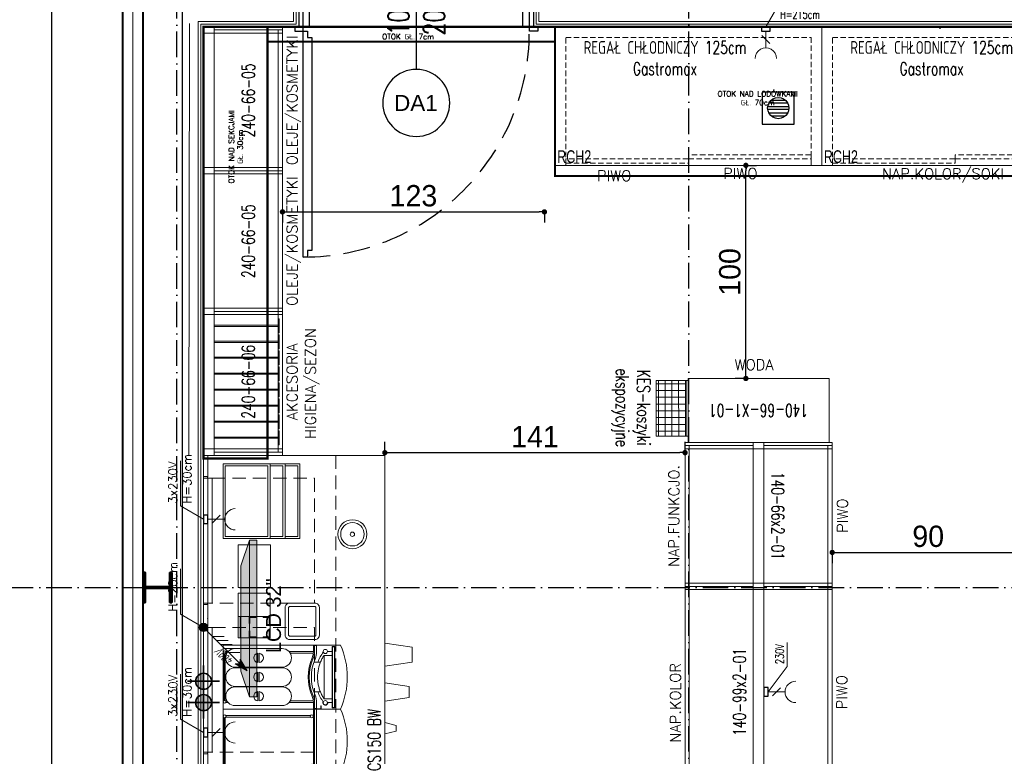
# Model space of a CAD drawing. Header units: metres. Extents: x 5541655 to 5588333, y 5589641 to 5627331.
# Tile 6 of 57: x 5584916 to 5585378, y 5625668 to 5626014. Entities that reach past the tile are written whole.
import ezdxf
from ezdxf.enums import TextEntityAlignment as Align

# ---------------------------------------------------------------- set-up
doc = ezdxf.new("R2010")
doc.units = ezdxf.units.M
doc.header["$MEASUREMENT"] = 0
doc.linetypes.add('ACAD_ISO10W100', pattern=[18, 12, -3, 0, -3])
doc.linetypes.add('DASHED', pattern=[19.05, 12.7, -6.35])
doc.layers.get('0').update_dxf_attribs({"linetype": 'CONTINUOUS', "lineweight": 18})
doc.layers.get('Defpoints').update_dxf_attribs({"linetype": 'CONTINUOUS'})
for name, color, linetype in [('2D- Siatka Modularna', 7, 'ACAD_ISO10W100'), ('Budowlane - Chodnik', 7, 'CONTINUOUS'), ('Budowlane - Sciany Wew', 7, 'CONTINUOUS'), ('Indeksy_urządzeń_gastronomicznych', 242, 'CONTINUOUS'), ('Otok zielony', 114, 'CONTINUOUS'), ('struktura', 7, 'CONTINUOUS'), ('Wyposazenie Wew - Urzadzenia Sanitarne', 6, 'CONTINUOUS'), ('znaczniki drzwi', 7, 'CONTINUOUS'), ('Ściany', 51, 'CONTINUOUS'), ('Ślusarka_okienna', 30, 'CONTINUOUS')]:
    doc.layers.add(name, color=color, linetype=linetype)
for name, color, linetype, lineweight in [('a___cienka___0.15', 10, 'CONTINUOUS', 15), ('a___ocieplenie', 214, 'BATTING', 5), ('CHLODNICTWO', 94, 'CONTINUOUS', 20), ('Instalacje elektryczne', 1, 'CONTINUOUS', 20), ('Instalacje Wod-Kan', 92, 'CONTINUOUS', 35), ('MDCP', 7, 'CONTINUOUS', 18), ('MEBLE PKN', 150, 'CONTINUOUS', 20), ('WYMIARY WEW', 251, 'CONTINUOUS', 13)]:
    doc.layers.add(name, color=color, linetype=linetype, lineweight=lineweight)
doc.layers.add('a___przekrojowa___0.5', color=7, linetype='CONTINUOUS', lineweight=50, true_color=0x000000)
doc.layers.add('Otok szary', color=7, linetype='CONTINUOUS', true_color=0x7d7d7d)
doc.styles.add('cebart', font='isocpeur.ttf', dxfattribs={"width": 0.7, "oblique": 15, "height": 10})
doc.styles.add('GENERATED_STYLE_2', font='arial.ttf')
doc.styles.add('JACEK_07', font='SIMPLEX.SHX', dxfattribs={"width": 0.7})
doc.styles.add('PL_D50', font='GOTHIC.TTF', dxfattribs={"height": 10})
doc.styles.add('RomanS', font='romans.shx')
doc.styles.get("Standard").update_dxf_attribs({"font": 'simplex.shx'})
doc.linetypes.add('BATTING', pattern='A,0.0001,-0.1,[134,ltypeshp.shx,S=0.1,R=0,X=-0.1,Y=0],-0.2,[134,ltypeshp.shx,S=0.1,R=180,X=0.1,Y=0],-0.1', length=0.4001)
doc.linetypes.add('ZIGZAG', pattern='A,0.0001,-0.2,[131,ltypeshp.shx,S=0.2,R=0,X=-0.2,Y=0],-0.4,[131,ltypeshp.shx,S=0.2,R=180,X=0.2,Y=0],-0.2', length=0.8001)
doc.dimstyles.new('PLANCO D50', dxfattribs={"dimscale": 0.5, "dimtxt": 10, "dimasz": 5, "dimexe": 10, "dimexo": 15, "dimgap": 5, "dimtad": 1, "dimdec": 0, "dimrnd": 0.5, "dimzin": 12, "dimtxsty": 'PL_D50', "dimblk": 'DOT', "dimcen": 1.25, "dimadec": 0, "dimazin": 0, "dimtfac": 1, "dimtdec": 0, "dimtmove": 1, "dimatfit": 3, "dimldrblk": 'DOT', "dimfxl": 10, "dimfxlon": 1, "dimarcsym": 0})

# ---------------------------------------------------------------- blocks, each defined once
blk = doc.blocks.new('kubki-z g góry')
for points in [[(6.17, 0), (4.79, -5.28), (3.48, -5.28), (2.17, -5.28), (0.79, 0)], [(24.71, 0), (23.02, -11.36), (20.47, -11.36), (17.93, -11.36), (16.24, 0)], [(43.44, 0), (41.52, -12.86), (37.98, -12.86), (34.44, -12.86), (32.52, 0)]]:
    blk.add_lwpolyline(points)
blk = doc.blocks.new('gn-230')
at = {"layer": 'Instalacje elektryczne'}
for p, q in [((-4, 0), (-19.8, 0)), ((-15.65, -3.75), (-8.15, 3.75))]:
    blk.add_line(p, q, dxfattribs=at)
at = {"layer": 'Instalacje elektryczne', "lineweight": 30}
blk.add_lwpolyline([(-4, -4), (0, -4), (0, 4), (-4, 4)], close=True, dxfattribs=at)
at = {"layer": 'Instalacje elektryczne'}
blk.add_arc((-29.8, 0), 10, 270, 90, dxfattribs=at)
blk = doc.blocks.new('Woda_zimna')
blk.add_hatch(color=256).paths.add_polyline_path([(0, 3.75, -0.414214), (3.75, 0), (-3.75, 0, -0.414214)])
for p, q in [((0, -7.5), (0, 7.5)), ((7.5, 0), (-7.5, 0))]:
    blk.add_line(p, q)
blk.add_circle((0, 0), 3.75)
blk = doc.blocks.new('Odplyw_wody')
blk.add_hatch(color=256).paths.add_polyline_path([(0, 3.75, -1), (0, -3.75, -1)])
for p, q in [((0, -7.5), (0, 7.5)), ((7.5, 0), (-7.5, 0))]:
    blk.add_line(p, q)
blk.add_circle((0, 0), 3.75)
blk = doc.blocks.new('K-400')
at = {"layer": 'Instalacje elektryczne'}
h = blk.add_hatch(color=256, dxfattribs=at)
h.paths.add_polyline_path([(34.29, 29.72), (40.76, 40.76), (33.87, 33.87)])
h.paths.add_polyline_path([(40.76, 40.76), (29.72, 34.29), (33.87, 33.87)])
blk.add_hatch(color=256, dxfattribs=at).paths.add_polyline_path([(3.96, 0, 1), (-3.96, 0, 1)])
for p, q in [((0, 0), (40.76, 40.76)), ((40.76, 40.76), (29.72, 34.29)), ((40.76, 40.76), (34.29, 29.72)), ((19.83, 30.44), (19.83, 19.83)), ((23.56, 34.17), (23.56, 23.56)), ((29.72, 34.29), (33.87, 33.87)), ((34.29, 29.72), (33.87, 33.87)), ((8.65, 19.26), (8.65, 8.65)), ((12.38, 22.99), (12.38, 12.38)), ((16.11, 26.71), (16.11, 16.11))]:
    blk.add_line(p, q, dxfattribs=at)
blk.add_circle((0, 0), 3.96, dxfattribs=at)
at = {"layer": 'Instalacje elektryczne', "style": 'cebart', "oblique": 15, "width": 0.7}
blk.add_text('400V', height=8, rotation=225, dxfattribs=at).set_placement((30.91, 28.38))
blk = doc.blocks.new('FRANKE Spectra VETRO S V')
for p, q in [((0, 0), (30, 0)), ((0, -423), (0, 0)), ((30, -1.3), (30, 0)), ((30, 0), (38, 0)), ((38, 0), (262, 0)), ((38, 0), (38, -1.3)), ((262, -1.3), (262, 0)), ((262, 0), (270, 0)), ((270, 0), (300, 0)), ((270, 0), (270, -1.3)), ((300, 0), (300, -423)), ((30, -23.8), (30, -12.7)), ((38, -12.7), (38, -17.9)), ((259.5, -4.5), (40.5, -4.5)), ((40.5, -9.5), (259.5, -9.5)), ((262, -17.9), (262, -12.7)), ((270, -12.7), (270, -23.8)), ((16, -276), (16, -56)), ((104, -56), (104, -276)), ((106, -276), (106, -56)), ((194, -56), (194, -276)), ((196, -276), (196, -56)), ((284, -56), (284, -276)), ((82.2, -162.5), (37.8, -162.5)), ((37.8, -169.5), (82.2, -169.5)), ((172.2, -162.5), (127.8, -162.5)), ((127.8, -169.5), (172.2, -169.5)), ((262.2, -162.5), (217.8, -162.5)), ((217.8, -169.5), (262.2, -169.5)), ((30, -423), (30, -308.2)), ((38, -314.1), (38, -422.6)), ((262, -422.6), (262, -314.1)), ((270, -308.2), (270, -423)), ((30, -423), (0, -423)), ((0, -550), (0, -423)), ((0.1, -457), (0.1, -426)), ((1.6, -426), (1.6, -457)), ((2, -438), (2, -428)), ((2, -428), (30, -428)), ((30, -438), (2, -438)), ((5, -424.5), (3.1, -424.5)), ((3.1, -458.5), (8.7, -458.5)), ((8.7, -460), (3.1, -460)), ((5, -428), (5, -423)), ((8.7, -458.5), (10.6, -458.5)), ((8.7, -458.5), (8.7, -460)), ((10.6, -460), (8.7, -460)), ((15.1, -458.5), (10.6, -458.5)), ((10.6, -460), (10.6, -458.5)), ((10.6, -460), (15.1, -460)), ((15.1, -460), (15.1, -458.5)), ((80, -456.2), (80, -425.1)), ((220, -425.1), (220, -456.2)), ((300, -423), (270, -423)), ((270, -428), (298, -428)), ((298, -438), (270, -438)), ((295, -423), (295, -428)), ((298, -428), (298, -438)), ((300, -423), (300, -550)), ((30, -510.7), (30, -488.5)), ((48.5, -472.6), (48.5, -473.7)), ((48.5, -473.7), (251.4, -473.7)), ((48.5, -510.7), (48.5, -473.7)), ((251.4, -473.7), (251.4, -472.6)), ((251.4, -473.7), (251.4, -510.7)), ((270, -488.5), (270, -510.7)), ((6, -512.2), (7.5, -510.7)), ((7.5, -512.2), (6, -512.2)), ((6, -512.2), (6, -521.2)), ((6, -521.2), (7.5, -521.2)), ((7.5, -522.7), (6, -521.2)), ((7.5, -510.7), (7.5, -512.2)), ((292.5, -510.7), (7.5, -510.7)), ((7.5, -512.2), (292.5, -512.2)), ((7.5, -521.2), (7.5, -512.2)), ((7.5, -521.2), (7.5, -522.7)), ((292.5, -521.2), (7.5, -521.2)), ((7.5, -522.7), (292.5, -522.7)), ((292.5, -510.7), (294, -512.2)), ((292.5, -512.2), (292.5, -510.7)), ((294, -512.2), (292.5, -512.2)), ((292.5, -512.2), (292.5, -521.2)), ((294, -521.2), (292.5, -522.7)), ((292.5, -521.2), (294, -521.2)), ((292.5, -522.7), (292.5, -521.2)), ((294, -521.2), (294, -512.2))]:
    blk.add_line(p, q)
for centre in [(29.7, -478.7), (270.2, -478.7)]:
    blk.add_circle(centre, 9.8)
for centre, radius, start, end in [((60, -56), 44, 0, 180), ((34, -7), 7, 20.9248, 339.0752), ((34, -7), 7, 339.0752, 20.9248), ((150, -56), 44, 0, 180), ((240, -56), 44, 0, 180), ((266, -7), 7, 159.0752, 200.9248), ((266, -7), 7, 200.9248, 159.0752), ((60, -166), 22.5, 8.949, 171.051), ((60, -166), 22.5, 188.949, 351.051), ((150, -166), 22.5, 8.949, 171.051), ((150, -166), 22.5, 188.949, 351.051), ((240, -166), 22.5, 8.949, 171.051), ((240, -166), 22.5, 188.949, 351.051), ((60, -276), 44, 180, 0), ((150, -276), 44, 180, 0), ((240, -276), 44, 180, 0), ((150, -628.4), 230, 66.8311, 113.1689), ((150, -628.4), 225, 66.8311, 113.1689), ((150, -628.4), 215, 66.8311, 113.1689), ((3.1, -426), 3, 90, 180), ((3.1, -457), 3, 180, 270), ((3.1, -426), 1.5, 90, 180), ((3.1, -457), 1.5, 180, 270), ((30, -348), 80, 270, 293.1689), ((30, -348), 75, 270, 276.1232), ((30, -348), 90, 270, 293.1689), ((150, -628.4), 197.4, 110.7717, 126.36), ((30, -348), 75, 276.1232, 293.1689), ((150, -628.4), 197.4, 53.64, 69.2283), ((270, -348), 90, 246.8311, 270), ((270, -348), 80, 246.8311, 270), ((270, -348), 75, 246.8311, 263.8768), ((270, -348), 75, 263.8768, 270), ((29.7, -478.7), 11.8, 64.3869, 271.2192), ((29.7, -478.7), 10.9, 66.7028, 271.3087), ((150, -214.4), 367.6, 245.9148, 294.0852)]:
    blk.add_arc(centre, radius, start, end)
blk.add_open_spline([(48.5, -472.6), (53.3, -469.5), (58.3, -466.6), (69.2, -460.8), (75.3, -458.1), (87.5, -453.2), (93.7, -451.1), (106.1, -447.7), (112.4, -446.2), (125.2, -444), (131.8, -443.3), (151.7, -442), (165.2, -442.6), (191.7, -446.7), (204.7, -450.2), (223.1, -457.4), (229.1, -460.1), (240.6, -466), (246.2, -469.2), (251.4, -472.6)], degree=3, knots=[41.807527, 41.807527, 41.807527, 41.807527, 43.46432, 43.46432, 45.408669, 45.408669, 47.353018, 47.353018, 49.266227, 49.266227, 51.179436, 51.179436, 55.005855, 55.005855, 58.832274, 58.832274, 60.745484, 60.745484, 62.658693, 62.658693, 62.658693, 62.658693])
blk = doc.blocks.new('lodówka na mleko franke')
for p, q in [((0, 0), (3, 0)), ((0, -42.3), (0, 0)), ((3, -0.13), (3, 0)), ((3, 0), (3.8, 0)), ((3.8, 0), (26.2, 0)), ((3.8, 0), (3.8, -0.13)), ((26.2, -0.13), (26.2, 0)), ((26.2, 0), (27, 0)), ((27, 0), (30, 0)), ((27, 0), (27, -0.13)), ((30, 0), (30, -42.3)), ((3, -40.98), (3, -1.27)), ((3.8, -1.27), (3.8, -40.98)), ((25.95, -0.45), (4.05, -0.45)), ((4.05, -0.95), (25.95, -0.95)), ((26.2, -40.98), (26.2, -1.27)), ((27, -1.27), (27, -40.98)), ((30.01, -42.3), (0, -42.3)), ((0, -55), (0, -42.3)), ((0.01, -45.7), (0.01, -42.6)), ((0.16, -42.6), (0.16, -45.7)), ((0.2, -43.8), (0.2, -42.8)), ((0.5, -42.45), (0.31, -42.45)), ((0.31, -45.85), (0.87, -45.85)), ((0.87, -46), (0.31, -46)), ((0.5, -42.8), (0.5, -42.3)), ((0.87, -45.85), (1.06, -45.85)), ((0.87, -45.85), (0.87, -46)), ((1.06, -46), (0.87, -46)), ((1.51, -45.85), (1.06, -45.85)), ((1.06, -46), (1.06, -45.85)), ((1.06, -46), (1.51, -46)), ((1.51, -46), (1.51, -45.85)), ((30, -42.3), (30, -55))]:
    blk.add_line(p, q)
for points in [[(30.2, -42.8), (0, -42.8)], [(30.2, -43.8), (0, -43.8)]]:
    blk.add_lwpolyline(points)
for centre in [(3.4, -41.55), (26.6, -41.55)]:
    blk.add_circle(centre, 0.7)
for centre, radius, start, end in [((3.4, -0.7), 0.7, 20.9248, 339.0752), ((3.4, -0.7), 0.7, 339.0752, 20.9248), ((26.6, -0.7), 0.7, 159.0752, 200.9248), ((26.6, -0.7), 0.7, 200.9248, 159.0752), ((0.31, -42.6), 0.3, 90, 180), ((0.31, -45.7), 0.3, 180, 270), ((0.31, -42.6), 0.15, 90, 180), ((0.31, -45.7), 0.15, 180, 270), ((15, -21.44), 36.76, 245.9148, 294.0852)]:
    blk.add_arc(centre, radius, start, end)
blk = doc.blocks.new('ekspozytor- pokrywki i cukier')
for points in [[(5, 11), (5, 0), (-10, 0), (-10, 11)], [(5, 0), (5, -10), (-10, -10), (-10, 0)]]:
    blk.add_lwpolyline(points, close=True)
for points in [[(4, 0), (4, -10)], [(-9.75, -3.25), (-9.75, -0.25), (-6.75, -0.25), (-6.75, -0.5), (-9.5, -0.5), (-9.5, -3.25), (-9.75, -3.25)], [(-0.25, -3.25), (-0.25, -0.25), (-3.25, -0.25), (-3.25, -0.5), (-0.5, -0.5), (-0.5, -3.25), (-0.25, -3.25)], [(-9.75, -6.75), (-9.75, -9.75), (-6.75, -9.75), (-6.75, -9.5), (-9.5, -9.5), (-9.5, -6.75), (-9.75, -6.75)], [(-0.25, -6.75), (-0.25, -9.75), (-3.25, -9.75), (-3.25, -9.5), (-0.5, -9.5), (-0.5, -6.75), (-0.25, -6.75)]]:
    blk.add_lwpolyline(points)
blk = doc.blocks.new('witryna A')
blk.add_lwpolyline([(-5, 0), (30, 0), (30, -36), (-5, -36)], close=True)
for points in [[(-4, -21), (-4, -1), (29, -1), (29, -21)], [(-5, -21), (-5, -22), (30, -22), (30, -21)], [(29, -21), (-4, -21)], [(-4, -28), (-4, -22)], [(29, -22), (29, -28)], [(-5, -28), (-5, -29), (30, -29), (30, -28)], [(29, -28), (-4, -28)], [(29, -29), (29, -35), (-4, -35), (-4, -29)]]:
    blk.add_lwpolyline(points)
blk = doc.blocks.new('*U267')
for points in [[(0, 0), (150, 0)], [(10, -2), (10.2, -2), (10.2, -1.8), (10.5, -1.8), (10.5, -2), (10.5, -2), (10.7, -2), (10.7, 0), (10, 0), (10, -2)], [(69.3, -2), (69.5, -2), (69.5, -1.8), (69.8, -1.8), (69.8, -2), (69.8, -2), (70, -2), (70, 0), (69.3, 0), (69.3, -2)], [(80, -2), (80.2, -2), (80.2, -1.8), (80.5, -1.8), (80.5, -2), (80.5, -2), (80.7, -2), (80.7, 0), (80, 0), (80, -2)], [(139.3, -2), (139.5, -2), (139.5, -1.8), (139.8, -1.8), (139.8, -2), (139.8, -2), (140, -2), (140, 0), (139.3, 0), (139.3, -2)], [(0, -2), (9.3, -2)], [(140, -2), (150, -2), (150, -85), (0, -85), (0, -2), (10, -2)], [(10.7, -2), (69.3, -2)], [(10.7, -2), (69.3, -2)], [(70, -2), (80, -2)], [(80.7, -2), (139.3, -2)], [(80.7, -2), (139.3, -2)]]:
    blk.add_lwpolyline(points)
at = {"linetype": 'DASHED', "ltscale": 0.5}
blk.add_lwpolyline([(0, 0), (150, 0), (150, -62), (0, -62)], close=True, dxfattribs=at)
for points in [[(10.7, -2), (10.7, -4), (69.3, -4), (69.3, -2)], [(80.7, -2), (80.7, -4), (139.3, -4), (139.3, -2)], [(88, -16.2), (108, -16.2), (108, -31.4), (88, -31.4)]]:
    blk.add_lwpolyline(points, close=True)
at = {"color": 253, "linetype": 'DASHED', "ltscale": 0.5, "true_color": 0x9e9e9e}
for points in [[(10.7, -4), (69.3, -4), (69.3, -52.03), (10.7, -52.03)], [(80.7, -4), (139.3, -4), (139.3, -52.03), (80.7, -52.03)]]:
    blk.add_lwpolyline(points, close=True, dxfattribs=at)
blk.add_lwpolyline([(63.64, -46.29), (63.64, -40.29, -0.414214), (65.64, -38.29), (78.64, -38.29, -0.414214), (80.64, -40.29), (80.64, -52.29, -0.414215), (78.64, -54.29), (65.64, -54.29, -0.414217), (63.64, -52.29, 0.000006), (63.64, -46.29)], format="xyb")
blk.add_lwpolyline([(65.24, -46.29), (65.24, -40.29, -0.414214), (65.64, -39.89), (78.64, -39.89, -0.414214), (79.04, -40.29), (79.04, -52.29, -0.414214), (78.64, -52.69), (65.64, -52.69, -0.414217), (65.24, -52.29, 0.000006)], format="xyb", close=True)
for radius in [6.8, 5.5, 1]:
    blk.add_circle((113, -69.8), radius)
at = {"layer": 'Instalacje elektryczne'}
for points in [[(20, 0), (26.25, 10.83), (47.42, 10.83)], [(69.3, 0), (75.55, 10.83), (96.72, 10.83)], [(120, 0), (126.25, 10.83), (147.42, 10.83)]]:
    blk.add_lwpolyline(points, dxfattribs=at)
for name, p in [('lodówka na mleko franke', (1, -9.2)), ('witryna A', (116, -9.2)), ('kubki-z g góry', (18.53, -85))]:
    blk.add_blockref(name, p)
at = {"xscale": 0.1, "yscale": 0.1, "zscale": 0.1}
blk.add_blockref('FRANKE Spectra VETRO S V', (31, -9.2), dxfattribs=at)
at = {"xscale": -1, "rotation": 270.0000000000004}
blk.add_blockref('ekspozytor- pokrywki i cukier', (74.39, -21.2), dxfattribs=at)
at = {"layer": 'Instalacje elektryczne', "xscale": 0.5, "yscale": 0.5, "zscale": 0.5}
for name, p, rotation in [('gn-230', (20, 0), 90), ('K-400', (69.3, 0), 180), ('gn-230', (120, 0), 90)]:
    blk.add_blockref(name, p, dxfattribs=dict(at, rotation=rotation))
at = {"layer": 'Instalacje Wod-Kan'}
for name, p in [('Odplyw_wody', (34, 0)), ('Woda_zimna', (44, 0))]:
    blk.add_blockref(name, p, dxfattribs=at)
at = {"color": 7, "insert": (152, -83), "char_height": 6, "width": 150, "attachment_point": 9, "style": 'JACEK_07'}
blk.add_mtext('\\pxql;CS150 BW', dxfattribs=at)
at = {"layer": 'Instalacje elektryczne', "char_height": 4, "width": 32.4538, "attachment_point": 1}
for s, insert in [('3x230V\\PH=30cm', (27.36, 16.39)), ('H=20cm', (76.66, 16.39)), ('3x230V\\PH=30cm', (127.36, 16.39))]:
    blk.add_mtext(s, dxfattribs=dict(at, insert=insert))
blk = doc.blocks.new('Regał chłodniczy GP 125cm')
blk.add_lwpolyline([(0, 0), (125, 0), (125, -65), (0, -65), (0, 0)])
at = {"linetype": 'DASHED', "ltscale": 0.2}
for points in [[(5, -5), (120, -5), (120, -65), (5, -65)], [(62.5, -62), (120, -62), (120, -60), (62.5, -60)], [(5, -64), (62.5, -64), (62.5, -62), (5, -62)]]:
    blk.add_lwpolyline(points, close=True, dxfattribs=at)
at = {"color": 242, "insert": (51.52, -14.68), "char_height": 6, "width": 93.0449, "attachment_point": 5, "style": 'JACEK_07'}
blk.add_mtext('REGAŁ CHŁODNICZY 125cm\\PGastromax', dxfattribs=at)
blk = doc.blocks.new('*U392')
at = {"color": 1}
blk.add_lwpolyline([(98.8, 0), (103.94, 8.9), (125.08, 8.9)], dxfattribs=at)
blk.add_blockref('Regał chłodniczy GP 125cm', (0, 0))
at = {"color": 1, "xscale": 0.5, "yscale": 0.5, "zscale": 0.5, "rotation": 89.99999999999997}
blk.add_blockref('gn-230', (98.8, 0), dxfattribs=at)
at = {"color": 1, "insert": (105.49, 14.46), "char_height": 4, "width": 32.4538, "attachment_point": 1, "style": 'RomanS'}
blk.add_mtext('{\\W0.7;230V\\PH=215cm}', dxfattribs=at)
at = {"layer": 'Indeksy_urządzeń_gastronomicznych', "color": 242, "insert": (1, -64), "char_height": 6, "width": 36.1, "attachment_point": 7, "style": 'JACEK_07'}
blk.add_mtext('\\pxql;{\\fArial|b0|i0|c238|p34;RCH2}', dxfattribs=at)
blk = doc.blocks.new('240-66-05')
for points in [[(64.5, 5), (64.5, -32), (67.5, -32), (67.5, 5), (64.5, 5)], [(67.5, 5), (64.5, 5), (64.5, 0), (67.5, 0)], [(66, 0), (0, 0), (0, -30), (66, -30)]]:
    blk.add_lwpolyline(points, close=True)
blk.add_lwpolyline([(0, 0), (66, 0), (66, -32), (0, -32), (0, 0)])
blk.add_lwpolyline([(0, 0), (66, 0), (66, -32), (0, -32), (0, 0)])
at = {"color": 7, "insert": (33, -16), "char_height": 6, "width": 66, "attachment_point": 5, "style": 'JACEK_07'}
blk.add_mtext('240-66-05', dxfattribs=at)
at = {"style": 'RomanS'}
blk.add_attdef('KATEGORIA', text='', height=5, dxfattribs=at).set_placement((33, -34), align=Align.TOP_CENTER)
blk = doc.blocks.new('*U393')
blk.add_lwpolyline([(-1.5, 0), (-1.5, -37), (1.5, -37), (1.5, 0), (-1.5, 0), (-1.5, -5), (1.5, -5)])
ref = blk.add_blockref('240-66-05', (0, -5))
ref.add_attrib('KATEGORIA', 'OLEJE/KOSMETYKI', dxfattribs={"color": 7, "height": 5, "style": 'RomanS'}).set_placement((33, -39), align=Align.TOP_CENTER)
blk = doc.blocks.new('240-66-06')
for points in [[(64.5, 5), (64.5, -32), (67.5, -32), (67.5, 5), (64.5, 5)], [(64.5, 5), (67.5, 5), (67.5, 0), (64.5, 0)], [(66, 0), (0, 0), (0, -30), (66, -30)], [(3.5, -30.5), (10, -30.5), (10, -30), (3.5, -30)], [(11, -30.5), (17.5, -30.5), (17.5, -30), (11, -30)], [(18.5, -30.5), (25, -30.5), (25, -30), (18.5, -30)], [(26, -30.5), (32.5, -30.5), (32.5, -30), (26, -30)], [(33.5, -30.5), (40, -30.5), (40, -30), (33.5, -30)], [(41, -30.5), (47.5, -30.5), (47.5, -30), (41, -30)], [(48.5, -30.5), (55, -30.5), (55, -30), (48.5, -30)], [(56, -30.5), (62.5, -30.5), (62.5, -30), (56, -30)]]:
    blk.add_lwpolyline(points, close=True)
for points in [[(0, 0), (66, 0), (66, -32), (0, -32), (0, 0)], [(0, 0), (66, 0), (66, -32), (0, -32), (0, 0)], [(6.5, 0), (6.5, -30), (7, -30), (7, 0)], [(14, 0), (14, -30), (14.5, -30), (14.5, 0)], [(21.5, 0), (21.5, -30), (22, -30), (22, 0)], [(29, 0), (29, -30), (29.5, -30), (29.5, 0)], [(36.5, 0), (36.5, -30), (37, -30), (37, 0)], [(44, 0), (44, -30), (44.5, -30), (44.5, 0)], [(51.5, 0), (51.5, -30), (52, -30), (52, 0)], [(59, 0), (59, -30), (59.5, -30), (59.5, 0)]]:
    blk.add_lwpolyline(points)
at = {"color": 7, "insert": (33, -16), "char_height": 6, "width": 66, "attachment_point": 5, "style": 'JACEK_07'}
blk.add_mtext('240-66-06', dxfattribs=at)
at = {"style": 'RomanS'}
blk.add_attdef('KATEGORIA', text='', height=5, dxfattribs=at).set_placement((33, -34), align=Align.TOP_CENTER)
blk = doc.blocks.new('*U394')
blk.add_lwpolyline([(-1.5, 0), (-1.5, -37), (1.5, -37), (1.5, 0), (-1.5, 0), (-1.5, -5), (1.5, -5)])
ref = blk.add_blockref('240-66-06', (0, -5))
ref.add_attrib('KATEGORIA', 'AKCESORIA', dxfattribs={"color": 7, "height": 5, "style": 'RomanS'}).set_placement((33, -39), align=Align.TOP_CENTER)
blk = doc.blocks.new('Gondole 66I99')
for points in [[(0, -2.5), (0, 34.5), (3, 34.5), (3, -2.5), (0, -2.5)], [(1.5, 32.5), (100.5, 32.5), (100.5, 2.5), (1.5, 2.5)], [(99, -2.5), (99, 34.5), (102, 34.5), (102, -2.5), (99, -2.5)], [(0, 2.5), (0, -34.5), (3, -34.5), (3, 2.5), (0, 2.5)], [(0, 2.5), (3, 2.5), (3, -2.5), (0, -2.5)], [(99, 2.5), (99, -34.5), (102, -34.5), (102, 2.5), (99, 2.5)], [(99, 2.5), (102, 2.5), (102, -2.5), (99, -2.5)], [(1.5, -2.5), (100.5, -2.5), (100.5, -32.5), (1.5, -32.5)]]:
    blk.add_lwpolyline(points, close=True)
for points in [[(1.5, 2.5), (100.5, 2.5), (100.5, 34.5), (1.5, 34.5), (1.5, 2.5)], [(1.5, -2.5), (100.5, -2.5), (100.5, -34.5), (1.5, -34.5), (1.5, -2.5)]]:
    blk.add_lwpolyline(points)
at = {"color": 7, "insert": (51, 9), "char_height": 6, "width": 102, "attachment_point": 5, "style": 'JACEK_07'}
blk.add_mtext('140-99x2-01', dxfattribs=at)
blk = doc.blocks.new('*U173')
for points in [[(0, -2.5), (0, 34.5), (3, 34.5), (3, -2.5), (0, -2.5)], [(1.5, 32.5), (67.5, 32.5), (67.5, 2.5), (1.5, 2.5)], [(66, -2.5), (66, 34.5), (69, 34.5), (69, -2.5), (66, -2.5)], [(0, 2.5), (0, -34.5), (3, -34.5), (3, 2.5), (0, 2.5)], [(0, 2.5), (3, 2.5), (3, -2.5), (0, -2.5)], [(66, 2.5), (66, -34.5), (69, -34.5), (69, 2.5), (66, 2.5)], [(69, 2.5), (66, 2.5), (66, -2.5), (69, -2.5)], [(1.5, -2.5), (67.5, -2.5), (67.5, -32.5), (1.5, -32.5)]]:
    blk.add_lwpolyline(points, close=True)
for points in [[(1.5, 2.5), (67.5, 2.5), (67.5, 34.5), (1.5, 34.5), (1.5, 2.5)], [(1.5, -2.5), (67.5, -2.5), (67.5, -34.5), (1.5, -34.5), (1.5, -2.5)]]:
    blk.add_lwpolyline(points)
at = {"color": 7, "insert": (34.5, 9), "char_height": 6, "width": 69, "attachment_point": 5, "style": 'JACEK_07'}
blk.add_mtext('140-66x2-01', dxfattribs=at)
blk = doc.blocks.new('*U174')
for points in [[(-3, 33), (-3, -33), (-33, -33), (-33, 33)], [(-3, 34.5), (-3, -34.5), (0, -34.5), (0, 34.5)], [(0, -2.5), (-3, -2.5), (-3, 2.5), (0, 2.5)]]:
    blk.add_lwpolyline(points, close=True)
at = {"color": 7, "insert": (-18, 0), "char_height": 6, "width": 66, "attachment_point": 5, "rotation": 270, "style": 'JACEK_07'}
blk.add_mtext('140-66-X1-01', dxfattribs=at)
blk = doc.blocks.new('*U175')
for points in [[(0, -2.5), (0, 34.5), (3, 34.5), (3, -2.5), (0, -2.5)], [(1.5, 32.5), (100.5, 32.5), (100.5, 2.5), (1.5, 2.5)], [(99, -2.5), (99, 34.5), (102, 34.5), (102, -2.5), (99, -2.5)], [(0, 2.5), (0, -34.5), (3, -34.5), (3, 2.5), (0, 2.5)], [(0, 2.5), (3, 2.5), (3, -2.5), (0, -2.5)], [(99, 2.5), (99, -34.5), (102, -34.5), (102, 2.5), (99, 2.5)], [(99, 2.5), (102, 2.5), (102, -2.5), (99, -2.5)], [(1.5, -2.5), (100.5, -2.5), (100.5, -32.5), (1.5, -32.5)]]:
    blk.add_lwpolyline(points, close=True)
for points in [[(1.5, 2.5), (100.5, 2.5), (100.5, 34.5), (1.5, 34.5), (1.5, 2.5)], [(1.5, -2.5), (100.5, -2.5), (100.5, -34.5), (1.5, -34.5), (1.5, -2.5)]]:
    blk.add_lwpolyline(points)
at = {"color": 1}
blk.add_lwpolyline([(51, -4.5), (62.94, -13.4), (74.22, -13.4)], dxfattribs=at)
at = {"color": 1, "xscale": 0.5, "yscale": 0.5, "zscale": 0.5, "rotation": 90}
blk.add_blockref('gn-230', (51, -2.5), dxfattribs=at)
at = {"color": 7, "insert": (51, 9), "char_height": 6, "width": 102, "attachment_point": 5, "style": 'JACEK_07'}
blk.add_mtext('140-99x2-01', dxfattribs=at)
at = {"color": 1, "insert": (64.05, -7.85), "char_height": 4, "width": 32.4538, "attachment_point": 1, "style": 'RomanS'}
blk.add_mtext('{\\W0.7;230V}', dxfattribs=at)
blk = doc.blocks.new('_Dot')
at = {"color": 0, "linetype": 'ByBlock', "lineweight": -2}
blk.add_line((-0.5, 0), (-1, 0), dxfattribs=at)
at = {"color": 0, "linetype": 'ByBlock', "const_width": 0.5}
blk.add_lwpolyline([(-0.25, 0, 1), (0.25, 0, 1)], format="xyb", close=True, dxfattribs=at)
blk = doc.blocks.new('*D449')
at = {"layer": 'Defpoints', "color": 0}
for p in [(5585297.03, 5625813.79), (5585387.03, 5625813.79), (5585387.03, 5625763.7)]:
    blk.add_point(p, dxfattribs=at)
at = {"layer": 'WYMIARY WEW', "color": 0, "lineweight": -2}
for p, q in [((5585297.03, 5625764.1), (5585297.03, 5625758.7)), ((5585299.53, 5625763.7), (5585384.53, 5625763.7)), ((5585387.03, 5625764.1), (5585387.03, 5625758.7))]:
    blk.add_line(p, q, dxfattribs=at)
at = {"layer": 'WYMIARY WEW', "color": 0, "lineweight": -2, "xscale": 2.5, "yscale": 2.5, "zscale": 2.5, "rotation": 180}
blk.add_blockref('_Dot', (5585297.03, 5625763.7), dxfattribs=at)
at = {"layer": 'WYMIARY WEW', "color": 0, "lineweight": -2, "xscale": 2.5, "yscale": 2.5, "zscale": 2.5}
blk.add_blockref('_Dot', (5585387.03, 5625763.7), dxfattribs=at)
at = {"layer": 'WYMIARY WEW', "color": 0, "insert": (5585342.03, 5625771.2), "char_height": 10, "attachment_point": 5, "style": 'PL_D50'}
blk.add_mtext('90', dxfattribs=at)
blk = doc.blocks.new('*D451')
at = {"layer": 'Defpoints', "color": 0}
for p in [(5585224.34, 5625945.25), (5585256.56, 5625945.25), (5585262.53, 5625845.29)]:
    blk.add_point(p, dxfattribs=at)
at = {"layer": 'WYMIARY WEW', "color": 0, "lineweight": -2}
for p, q in [((5585256.16, 5625945.25), (5585261.56, 5625945.25)), ((5585256.56, 5625847.79), (5585256.56, 5625942.75)), ((5585256.56, 5625845.29), (5585251.56, 5625845.29))]:
    blk.add_line(p, q, dxfattribs=at)
at = {"layer": 'WYMIARY WEW', "color": 0, "lineweight": -2, "xscale": 2.5, "yscale": 2.5, "zscale": 2.5}
for p, rotation in [((5585256.56, 5625945.25), 90), ((5585256.56, 5625845.29), 270)]:
    blk.add_blockref('_Dot', p, dxfattribs=dict(at, rotation=rotation))
at = {"layer": 'WYMIARY WEW', "color": 0, "insert": (5585249.06, 5625895.27), "char_height": 10, "attachment_point": 5, "rotation": 90, "style": 'PL_D50'}
blk.add_mtext('100', dxfattribs=at)
blk = doc.blocks.new('*D454')
at = {"layer": 'Defpoints', "color": 0}
for p in [(5585087.32, 5625809.25), (5585228.03, 5625810.51), (5585228.03, 5625809.25)]:
    blk.add_point(p, dxfattribs=at)
at = {"layer": 'WYMIARY WEW', "color": 0, "lineweight": -2}
for p, q in [((5585087.32, 5625810.51), (5585087.32, 5625815.51)), ((5585228.03, 5625810.51), (5585228.03, 5625815.51)), ((5585089.82, 5625810.51), (5585225.53, 5625810.51))]:
    blk.add_line(p, q, dxfattribs=at)
at = {"layer": 'WYMIARY WEW', "color": 0, "lineweight": -2, "xscale": 2.5, "yscale": 2.5, "zscale": 2.5, "rotation": 180}
blk.add_blockref('_Dot', (5585087.32, 5625810.51), dxfattribs=at)
at = {"layer": 'WYMIARY WEW', "color": 0, "lineweight": -2, "xscale": 2.5, "yscale": 2.5, "zscale": 2.5}
blk.add_blockref('_Dot', (5585228.03, 5625810.51), dxfattribs=at)
at = {"layer": 'WYMIARY WEW', "color": 0, "insert": (5585157.68, 5625818.01), "char_height": 10, "attachment_point": 5, "style": 'PL_D50'}
blk.add_mtext('141', dxfattribs=at)
blk = doc.blocks.new('*D455')
at = {"layer": 'Defpoints', "color": 0}
for p in [(5585039.32, 5626005.75), (5585162.12, 5626007.25), (5585162.12, 5625923.45)]:
    blk.add_point(p, dxfattribs=at)
at = {"layer": 'WYMIARY WEW', "color": 0, "lineweight": -2}
for p, q in [((5585039.32, 5625923.85), (5585039.32, 5625918.45)), ((5585041.82, 5625923.45), (5585159.62, 5625923.45)), ((5585162.12, 5625923.85), (5585162.12, 5625918.45))]:
    blk.add_line(p, q, dxfattribs=at)
at = {"layer": 'WYMIARY WEW', "color": 0, "lineweight": -2, "xscale": 2.5, "yscale": 2.5, "zscale": 2.5, "rotation": 180}
blk.add_blockref('_Dot', (5585039.32, 5625923.45), dxfattribs=at)
at = {"layer": 'WYMIARY WEW', "color": 0, "lineweight": -2, "xscale": 2.5, "yscale": 2.5, "zscale": 2.5}
blk.add_blockref('_Dot', (5585162.12, 5625923.45), dxfattribs=at)
at = {"layer": 'WYMIARY WEW', "color": 0, "insert": (5585100.72, 5625930.95), "char_height": 10, "attachment_point": 5, "style": 'PL_D50'}
blk.add_mtext('123', dxfattribs=at)
blk = doc.blocks.new('kes - koszyki ekspozycyjne')
h = blk.add_hatch()
h.set_pattern_fill('ANSI37', color=256, angle=45)
h.set_pattern_definition([(90, (0, 0), (-3.175, 7e-16), []), (180, (0, 0), (-7e-16, -3.175), [])])
h.paths.add_polyline_path([(25462.34, 20696.84), (25462.34, 20682.84), (25488.34, 20682.84), (25488.34, 20696.84)])
for p, q in [((25462.34, 20697.84), (25488.34, 20697.84)), ((25462.34, 20696.84), (25488.34, 20696.84)), ((25462.34, 20696.84), (25488.34, 20696.84))]:
    blk.add_line(p, q)
blk.add_lwpolyline([(25462.34, 20697.84), (25462.34, 20682.84), (25488.34, 20682.84), (25488.34, 20697.84)], close=True)
at = {"color": 7, "insert": (25475.07, 20670.98), "char_height": 6, "width": 88, "attachment_point": 5, "style": 'JACEK_07'}
blk.add_mtext('KES-koszyki \\Pekspozycyjne', dxfattribs=at)
blk = doc.blocks.new('*U209')
blk.add_blockref('kes - koszyki ekspozycyjne', (-25462.34, -20697.84))
blk = doc.blocks.new('*U132')
at = {"linetype": 'DASHED', "const_width": 1}
blk.add_lwpolyline([(-65.89, 0), (68.89, 0), (68.89, -7), (-65.89, -7)], close=True, dxfattribs=at)
at = {"insert": (0, -4.62), "char_height": 2.5, "width": 50, "attachment_point": 5, "style": 'RomanS'}
blk.add_mtext('OTOK GŁ. 7cm', dxfattribs=at)
blk = doc.blocks.new('*U137')
at = {"linetype": 'DASHED', "const_width": 1}
blk.add_lwpolyline([(-146.2, 0), (56.3, 0), (56.3, -30), (-146.2, -30)], close=True, dxfattribs=at)
at = {"insert": (0, -15.12), "char_height": 2.5, "width": 50, "attachment_point": 5, "style": 'RomanS'}
blk.add_mtext('OTOK NAD SEKCJAMI \\PGŁ. 30cm', dxfattribs=at)
blk = doc.blocks.new('32 LCD top')
at = {"true_color": 0xff2929}
h = blk.add_hatch(color=20, dxfattribs=at)
h.dxf.hatch_style = 1
h.paths.add_polyline_path([(3611.7, 2127.95), (3611.7, 2131.48), (3623.7, 2135.48), (3673.17, 2135.48), (3685.17, 2131.48), (3685.17, 2127.95)])
blk.add_line((3611.7, 2131.48), (3685.17, 2131.48))
blk.add_lwpolyline([(3611.7, 2127.95), (3611.7, 2131.48), (3623.7, 2135.48), (3673.17, 2135.48), (3685.17, 2131.48), (3685.17, 2127.95)], close=True)
blk.add_point((3648.43, 2150.95))
at = {"insert": (3632.18, 2123.65), "char_height": 7, "attachment_point": 1, "style": 'PL_D50'}
blk.add_mtext_dynamic_manual_height_columns('LCD 32"', width=39.5076, gutter_width=50, heights=[0], dxfattribs=at)
blk = doc.blocks.new('Rectangular Floor Drain 13_2')
at = {"layer": 'Wyposazenie Wew - Urzadzenia Sanitarne'}
for p, q in [((-7.5, 7.5), (-7.5, -7.5)), ((7.5, 7.5), (-7.5, 7.5)), ((-2.5, 4.33), (-1.29, 4.83)), ((-1.29, 4.83), (0, 5)), ((0, 5), (1.29, 4.83)), ((1.29, 4.83), (2.5, 4.33)), ((7.5, -7.5), (7.5, 7.5)), ((-5, 0), (-4.83, 1.29)), ((-4.83, -1.29), (-5, 0)), ((-4.9, 0.75), (4.9, 0.75)), ((-4.83, 1.29), (-4.33, 2.5)), ((4.43, 2.25), (-4.43, 2.25)), ((-4.33, 2.5), (-3.54, 3.54)), ((-3.54, 3.54), (-2.5, 4.33)), ((-3.26, 3.75), (3.26, 3.75)), ((2.5, 4.33), (3.54, 3.54)), ((3.54, 3.54), (4.33, 2.5)), ((4.33, 2.5), (4.83, 1.29)), ((4.83, 1.29), (5, 0)), ((5, 0), (4.83, -1.29)), ((4.9, -0.75), (-4.9, -0.75)), ((-4.33, -2.5), (-4.83, -1.29)), ((-4.43, -2.25), (4.43, -2.25)), ((-3.54, -3.54), (-4.33, -2.5)), ((-2.5, -4.33), (-3.54, -3.54)), ((3.26, -3.75), (-3.26, -3.75)), ((-1.29, -4.83), (-2.5, -4.33)), ((2.5, -4.33), (1.29, -4.83)), ((3.54, -3.54), (2.5, -4.33)), ((4.33, -2.5), (3.54, -3.54)), ((4.83, -1.29), (4.33, -2.5)), ((-7.5, -7.5), (7.5, -7.5)), ((0, -5), (-1.29, -4.83)), ((1.29, -4.83), (0, -5))]:
    blk.add_line(p, q, dxfattribs=at)
blk = doc.blocks.new('*U303')
at = {"color": 7}
blk.add_lwpolyline([(55, 25), (55, -25)], dxfattribs=at)
for points in [[(-2, 5), (0, 5), (0, -5), (-2, -5), (-2, -7), (2, -7), (2, -5), (2, 7), (-2, 7), (-2, 5)], [(2, -5), (5, -5), (5, 5), (2, 5)], [(108, -5), (105, -5), (105, 5), (108, 5)], [(112, 5), (110, 5), (110, -5), (112, -5), (112, -7), (108, -7), (108, -5), (108, 7), (112, 7), (112, 5)]]:
    blk.add_lwpolyline(points)
blk.add_lwpolyline([(4, -7), (4, -10), (6, -10), (6, -110), (4, -110), (4, -113), (2, -113), (2, -7)], close=True)
at = {"linetype": 'DASHED'}
blk.add_arc((2, -7), 106, 270, 0, dxfattribs=at)
at = {"color": 7, "insert": (55, 0), "char_height": 10, "width": 10, "attachment_point": 5, "rotation": 90, "style": 'JACEK_07'}
blk.add_mtext('\\pxqc;100\\P200', dxfattribs=at)
blk = doc.blocks.new('*U732')
at = {"linetype": 'DASHED', "const_width": 1}
blk.add_lwpolyline([(-140.47, 0), (172.03, 0), (172.03, -70), (-140.47, -70)], close=True, dxfattribs=at)
at = {"layer": 'Otok szary'}
blk.add_lwpolyline([(39.72, -0.65), (40.22, -0.65), (40.22, -0.65)], dxfattribs=at)
at = {"insert": (-45.48, -33.5), "char_height": 2.5, "width": 446, "attachment_point": 5, "style": 'RomanS'}
blk.add_mtext('OTOK NAD LODÓWKAMI\\PGŁ. 70cm', dxfattribs=at)

msp = doc.modelspace()

# ---------------------------------------------------------------- linework, layer by layer
at = {"linetype": 'ZIGZAG', "ltscale": 15}
msp.add_line((5584995.8, 5626011.73), (5584995.5, 5625809.51), dxfattribs=at)
at = {"layer": '2D- Siatka Modularna', "lineweight": 25}
for p, q in [((5584989.78, 5624710.9), (5584989.78, 5627132.53)), ((5585229.82, 5624710.99), (5585229.82, 5627132.53)), ((5584693.32, 5625747.25), (5586103.32, 5625747.25)), ((5584693.32, 5625747.25), (5586253.32, 5625747.25))]:
    msp.add_line(p, q, dxfattribs=at)
at = {"layer": 'a___cienka___0.15'}
for points in [[(5585001.82, 5626857.75), (5584964.63, 5626857.75), (5584964.63, 5625356.75), (5585002.32, 5625356.75)], [(5585004.82, 5626848.75), (5584973.63, 5626848.75), (5584973.63, 5625365.75), (5585002.32, 5625365.75)]]:
    msp.add_lwpolyline(points, dxfattribs=at)
at = {"layer": 'a___ocieplenie', "color": 0, "linetype": 'BATTING', "ltscale": 10}
msp.add_lwpolyline([(5585004.82, 5626853.25), (5584969.13, 5626853.25), (5584969.13, 5625361.25), (5585002.32, 5625361.25)], dxfattribs=at)
at = {"layer": 'a___przekrojowa___0.5'}
msp.add_lwpolyline([(5584974.13, 5625754.25), (5584974.98, 5625754.25), (5584974.98, 5625747.52), (5584986.58, 5625747.52), (5584986.58, 5625754.25), (5584987.43, 5625754.25), (5584987.43, 5625740.25), (5584986.58, 5625740.25), (5584986.58, 5625746.97), (5584974.98, 5625746.97), (5584974.98, 5625740.25), (5584974.13, 5625740.25), (5584974.13, 5625754.25)], dxfattribs=at)
at = {"layer": 'Budowlane - Chodnik'}
msp.add_line((5584931.13, 5625060.25), (5584931.13, 5626858.25), dxfattribs=at)
at = {"layer": 'Budowlane - Sciany Wew', "color": 251, "linetype": 'Continuous', "lineweight": 20}
for points in [[(5585001.07, 5625366.25), (5585001.07, 5626011.5), (5585045.8, 5626011.5), (5585045.8, 5626019)], [(5585158.3, 5626019), (5585158.3, 5626011.5), (5585761.07, 5626011.5), (5585761.07, 5626019)], [(5584999.82, 5625366.25), (5584999.82, 5626012.75), (5585044.55, 5626012.75), (5585044.55, 5626017.75)], [(5585159.55, 5626017.75), (5585159.55, 5626012.75), (5585759.82, 5626012.75), (5585759.82, 5626017.75)]]:
    msp.add_lwpolyline(points, dxfattribs=at)
at = {"layer": 'MDCP', "lineweight": 30}
msp.add_lwpolyline([(5585002.07, 5625366.25), (5584974.13, 5625366.25), (5584974.13, 5626848.25), (5585005.32, 5626848.25)], dxfattribs=at)
at = {"layer": 'struktura'}
msp.add_line((5584992.32, 5626843.25), (5584992.32, 5625366.25), dxfattribs=at)
at = {"layer": 'znaczniki drzwi'}
for start, end in [(0, 180), (180, 0)]:
    msp.add_arc((5585102.05, 5625974.53), 15.72, start, end, dxfattribs=at)
at = {"layer": 'Ściany', "color": 0, "const_width": 0.5}
for points in [[(5584964.13, 5626858.25), (5584964.13, 5625356.25), (5585002.32, 5625356.25), (5585002.32, 5626010.25), (5585047.05, 5626010.25), (5585047.05, 5626020.25)], [(5585157.05, 5626020.25), (5585157.05, 5626010.25), (5585762.32, 5626010.25), (5585762.32, 5626020.25)]]:
    msp.add_lwpolyline(points, dxfattribs=at)

# ---------------------------------------------------------------- block references
at = {"rotation": 90}
msp.add_blockref('32 LCD top', (5587155.27, 5622084.32), dxfattribs=at)
at = {"layer": 'CHLODNICTWO'}
for p in [(5585167.1, 5626010.25), (5585292.1, 5626010.25)]:
    msp.add_blockref('*U392', p, dxfattribs=at)
at = {"layer": 'MEBLE PKN'}
for name, p, rotation in [('*U393', (5585002.32, 5625942.75), 89.99999999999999), ('*U393', (5585002.32, 5625876.75), 89.99999999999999), ('*U394', (5585002.32, 5625810.75), 89.99999999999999), ('*U209', (5585229.53, 5625844.29), 270), ('*U174', (5585262.53, 5625812.29), 270), ('*U173', (5585262.53, 5625815.29), 269.9999999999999), ('*U267', (5585002.32, 5625659.25), 90), ('Gondole 66I99', (5585262.53, 5625647.29), 90), ('*U175', (5585262.53, 5625647.29), 90)]:
    msp.add_blockref(name, p, dxfattribs=dict(at, rotation=rotation))
at = {"layer": 'Otok szary', "color": 0, "rotation": 360}
msp.add_blockref('*U732', (5585307.57, 5626010.25), dxfattribs=at)
at = {"layer": 'Otok zielony', "rotation": 90}
msp.add_blockref('*U137', (5585002.32, 5625953.95), dxfattribs=at)
at = {"layer": 'Otok zielony'}
msp.add_blockref('*U132', (5585098.21, 5626010.25), dxfattribs=at)
at = {"layer": 'Wyposazenie Wew - Urzadzenia Sanitarne', "zscale": 100, "rotation": 180}
msp.add_blockref('Rectangular Floor Drain 13_2', (5585271.76, 5625972.15), dxfattribs=at)
at = {"layer": 'Ślusarka_okienna'}
msp.add_blockref('*U303', (5585047.05, 5626015.25), dxfattribs=at)

# ---------------------------------------------------------------- texts
at = {"style": 'RomanS'}
for tag, p in [('PIWO', (5585194.81, 5625942.9)), ('PIWO', (5585253.95, 5625944.01)), ('NAP.KOLOR/SOKI', (5585348.99, 5625943.84)), ('WODA', (5585260.44, 5625854.24))]:
    msp.add_attdef(tag, text='PAPIEROSY', height=5, dxfattribs=at).set_placement(p, align=Align.TOP_CENTER)
for tag, p in [('HIGIENA/SEZON', (5585049.94, 5625842.96)), ('HIGIENA/SEZON', (5585049.94, 5625842.96)), ('NAP.FUNKCJO.', (5585220.32, 5625780.84)), ('PIWO', (5585299.31, 5625780.92)), ('NAP.KOLOR', (5585221.03, 5625693.16)), ('PIWO', (5585299.01, 5625698.13))]:
    msp.add_attdef(tag, text='PAPIEROSY', height=5, rotation=90, dxfattribs=at).set_placement(p, align=Align.TOP_CENTER)
at = {"layer": 'znaczniki drzwi', "insert": (5585112.06, 5625970.78), "char_height": 7.5, "attachment_point": 9, "style": 'GENERATED_STYLE_2'}
msp.add_mtext('{DA1}', dxfattribs=at)

# ---------------------------------------------------------------- dimensions: what is measured, and where the dimension line sits
at = {"layer": 'WYMIARY WEW'}
for base, p1, p2, picture, middle in [((5585162.12, 5625923.45), (5585039.32, 5626005.75), (5585162.12, 5626007.25), '*D455', (5585100.72, 5625930.95)), ((5585228.03, 5625810.51), (5585087.32, 5625809.25), (5585228.03, 5625809.25), '*D454', (5585157.68, 5625818.01)), ((5585387.03, 5625763.7), (5585297.03, 5625813.79), (5585387.03, 5625813.79), '*D449', (5585342.03, 5625771.2))]:
    dim = msp.add_linear_dim(base=base, p1=p1, p2=p2, dimstyle='PLANCO D50', override={"dimtxsty": 'PL_D50', "dimldrblk": 'Dot', "dimfxl": 0.8}, dxfattribs=at)
    dim.commit()
    dim.dimension.update_dxf_attribs({"geometry": picture, "text_midpoint": middle})
dim = msp.add_linear_dim(base=(5585256.56, 5625945.25), p1=(5585262.53, 5625845.29), p2=(5585224.34, 5625945.25), angle=90, dimstyle='PLANCO D50', override={"dimtxsty": 'PL_D50', "dimldrblk": 'Dot', "dimfxl": 0.8}, dxfattribs=at)
dim.commit()
dim.dimension.update_dxf_attribs({"geometry": '*D451', "text_midpoint": (5585249.06, 5625895.27)})

doc.saveas('drawing.dxf')
